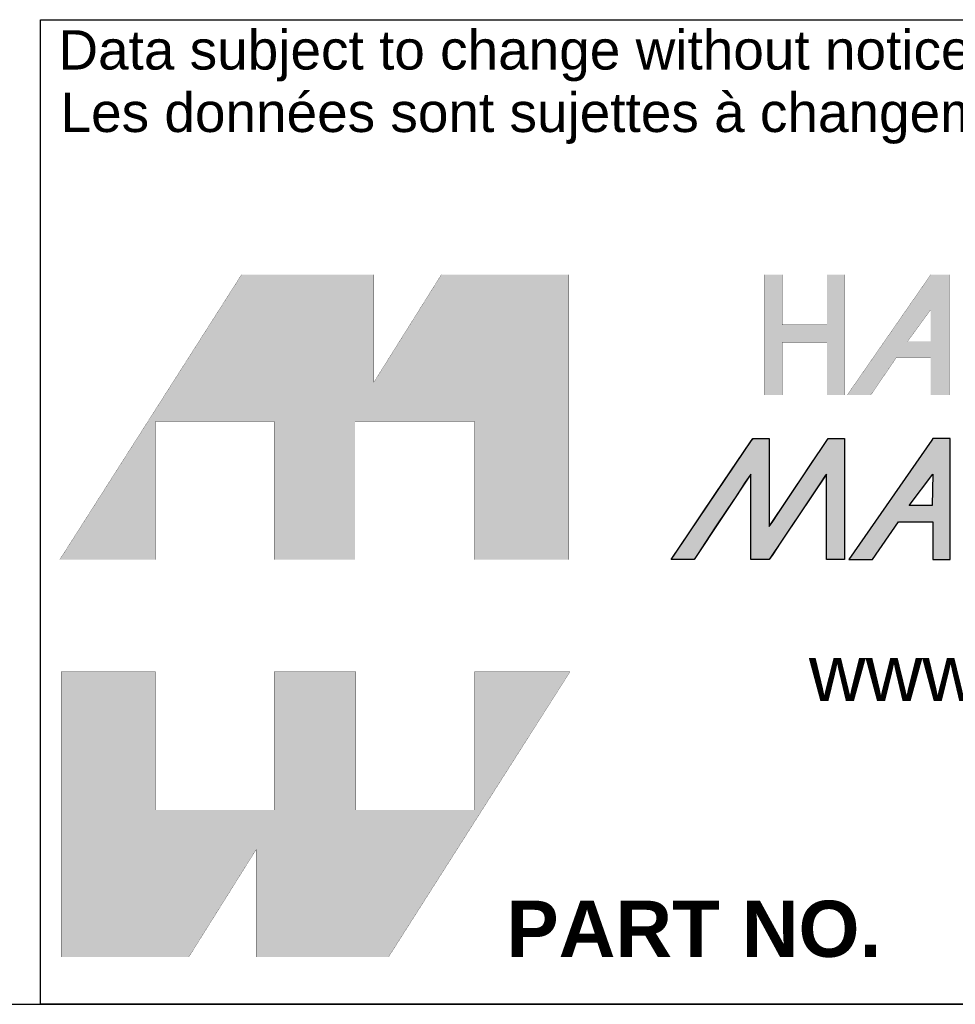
# Model space of a CAD drawing. Header units: inches. Extents: x 0 to 188, y 0 to 141.
# Tile 10 of 22: x 150 to 168, y 0 to 19. Entities that reach past the tile are written whole.
import ezdxf
from ezdxf import colors
from ezdxf.entities.mleader import LeaderData, LeaderLine
from ezdxf.math import Vec2, Vec3

# ---------------------------------------------------------------- set-up
doc = ezdxf.new("R2010")
doc.units = ezdxf.units.IN
doc.header["$MEASUREMENT"] = 0
doc.layers.add('Default', color=7, linetype='Continuous')

# ---------------------------------------------------------------- blocks, each defined once
blk = doc.blocks.new('_DOT')
at = {"color": 0}
blk.add_line((0, 0), (-1, 0), dxfattribs=at)
at = {"color": 0, "const_width": 0.333}
blk.add_lwpolyline([(-0.1665, 0, 1), (0.1665, 0, 1)], format="xyb", close=True, dxfattribs=at)
blk = doc.blocks.new('block_2')
at = {"layer": 'Default', "linetype": 'Continuous'}
blk.add_hatch(color=7, dxfattribs=at).paths.add_polyline_path([(-0.8327, 0.0667), (-0.8327, 0.0841), (-0.8327, 0.1076), (-0.8327, 0.1345), (-0.8327, 0.1621), (-0.8327, 0.1875), (-0.8327, 0.2079), (-0.8327, 0.2206), (-0.8328, 0.2234), (-0.8344, 0.2234), (-0.8377, 0.2234), (-0.8421, 0.2234), (-0.8471, 0.2234), (-0.8522, 0.2234), (-0.857, 0.2234), (-0.8609, 0.2234), (-0.8647, 0.2195), (-0.8786, 0.1989), (-0.901, 0.1657), (-0.9282, 0.1254), (-0.9562, 0.0838), (-0.9813, 0.0466), (-0.9996, 0.0194), (-1.0073, 0.008), (-1.0057, 0.0079), (-1.0009, 0.0079), (-0.9941, 0.0079), (-0.9863, 0.0079), (-0.9785, 0.0079), (-0.9719, 0.0079), (-0.9676, 0.0079), (-0.9662, 0.0083), (-0.9595, 0.0184), (-0.9459, 0.0389), (-0.9281, 0.0659), (-0.9086, 0.0953), (-0.8901, 0.1233), (-0.8753, 0.1456), (-0.8668, 0.1584), (-0.8657, 0.1579), (-0.8657, 0.1442), (-0.8657, 0.1213), (-0.8657, 0.0931), (-0.8657, 0.0637), (-0.8657, 0.037), (-0.8657, 0.0172), (-0.8657, 0.0081), (-0.8646, 0.0079), (-0.8609, 0.0079), (-0.8555, 0.0079), (-0.8492, 0.0079), (-0.8429, 0.0079), (-0.8375, 0.0079), (-0.8338, 0.0079), (-0.8326, 0.0081), (-0.8265, 0.0172), (-0.8132, 0.037), (-0.7954, 0.0637), (-0.7758, 0.0931), (-0.7569, 0.1213), (-0.7416, 0.1442), (-0.7324, 0.1579), (-0.731, 0.1584), (-0.731, 0.1456), (-0.731, 0.1233), (-0.731, 0.0953), (-0.731, 0.0659), (-0.731, 0.0389), (-0.731, 0.0184), (-0.731, 0.0083), (-0.7301, 0.0079), (-0.7266, 0.0079), (-0.7214, 0.0079), (-0.7152, 0.0079), (-0.709, 0.0079), (-0.7035, 0.0079), (-0.6998, 0.0079), (-0.6985, 0.008), (-0.6985, 0.0194), (-0.6985, 0.0466), (-0.6985, 0.0838), (-0.6985, 0.1254), (-0.6985, 0.1657), (-0.6985, 0.1989), (-0.6985, 0.2195), (-0.6987, 0.2234), (-0.701, 0.2234), (-0.7052, 0.2234), (-0.7105, 0.2234), (-0.7162, 0.2234), (-0.7215, 0.2234), (-0.7256, 0.2234), (-0.7277, 0.2234), (-0.7302, 0.2199), (-0.7408, 0.204), (-0.7574, 0.1793), (-0.7771, 0.1498), (-0.7973, 0.1196), (-0.8151, 0.093), (-0.8278, 0.0739)])
h = blk.add_hatch(color=7, dxfattribs=at)
h.paths.add_polyline_path([(-0.5436, 0.2206), (-0.6911, 0.0079), (-0.6492, 0.0079), (-0.6025, 0.0751), (-0.5417, 0.0751), (-0.5417, 0.0079), (-0.5107, 0.0079), (-0.5107, 0.2235), (-0.5417, 0.2235)])
h.paths.add_polyline_path([(-0.5836, 0.1039), (-0.5427, 0.1039), (-0.5417, 0.16)])
at = {"layer": 'Default', "color": 7, "linetype": 'Continuous'}
for p, q in [((-0.5436, 0.2206), (-0.6911, 0.0079)), ((-0.5417, 0.2235), (-0.5436, 0.2206)), ((-0.5107, 0.2235), (-0.5417, 0.2235)), ((-0.5107, 0.0079), (-0.5107, 0.2235)), ((-0.5836, 0.1039), (-0.5417, 0.16)), ((-0.5417, 0.16), (-0.5427, 0.1039)), ((-0.5427, 0.1039), (-0.5836, 0.1039)), ((-0.6492, 0.0079), (-0.6025, 0.0751)), ((-0.6025, 0.0751), (-0.5417, 0.0751)), ((-0.5417, 0.0751), (-0.5417, 0.0079)), ((-0.6911, 0.0079), (-0.6492, 0.0079)), ((-0.5417, 0.0079), (-0.5107, 0.0079))]:
    blk.add_line(p, q, dxfattribs=at)
blk.add_lwpolyline([(-0.8327, 0.0667), (-0.8278, 0.0739), (-0.8151, 0.093), (-0.7973, 0.1196), (-0.7771, 0.1498), (-0.7574, 0.1793), (-0.7408, 0.204), (-0.7302, 0.2199), (-0.7277, 0.2234), (-0.7256, 0.2234), (-0.7215, 0.2234), (-0.7162, 0.2234), (-0.7105, 0.2234), (-0.7052, 0.2234), (-0.701, 0.2234), (-0.6987, 0.2234), (-0.6985, 0.2195), (-0.6985, 0.1989), (-0.6985, 0.1657), (-0.6985, 0.1254), (-0.6985, 0.0838), (-0.6985, 0.0466), (-0.6985, 0.0194), (-0.6985, 0.008), (-0.6998, 0.0079), (-0.7035, 0.0079), (-0.709, 0.0079), (-0.7152, 0.0079), (-0.7214, 0.0079), (-0.7266, 0.0079), (-0.7301, 0.0079), (-0.731, 0.0083), (-0.731, 0.0184), (-0.731, 0.0389), (-0.731, 0.0659), (-0.731, 0.0953), (-0.731, 0.1233), (-0.731, 0.1456), (-0.731, 0.1584), (-0.7324, 0.1579), (-0.7416, 0.1442), (-0.7569, 0.1213), (-0.7758, 0.0931), (-0.7954, 0.0637), (-0.8132, 0.037), (-0.8265, 0.0172), (-0.8326, 0.0081), (-0.8338, 0.0079), (-0.8375, 0.0079), (-0.8429, 0.0079), (-0.8492, 0.0079), (-0.8555, 0.0079), (-0.8609, 0.0079), (-0.8646, 0.0079), (-0.8657, 0.0081), (-0.8657, 0.0172), (-0.8657, 0.037), (-0.8657, 0.0637), (-0.8657, 0.0931), (-0.8657, 0.1213), (-0.8657, 0.1442), (-0.8657, 0.1579), (-0.8668, 0.1584), (-0.8753, 0.1456), (-0.8901, 0.1233), (-0.9086, 0.0953), (-0.9281, 0.0659), (-0.9459, 0.0389), (-0.9595, 0.0184), (-0.9662, 0.0083), (-0.9676, 0.0079), (-0.9719, 0.0079), (-0.9785, 0.0079), (-0.9863, 0.0079), (-0.9941, 0.0079), (-1.0009, 0.0079), (-1.0057, 0.0079), (-1.0073, 0.008), (-0.9996, 0.0194), (-0.9813, 0.0466), (-0.9562, 0.0838), (-0.9282, 0.1254), (-0.901, 0.1657), (-0.8786, 0.1989), (-0.8647, 0.2195), (-0.8609, 0.2234), (-0.857, 0.2234), (-0.8522, 0.2234), (-0.8471, 0.2234), (-0.8421, 0.2234), (-0.8377, 0.2234), (-0.8344, 0.2234), (-0.8328, 0.2234), (-0.8327, 0.2206), (-0.8327, 0.2079), (-0.8327, 0.1875), (-0.8327, 0.1621), (-0.8327, 0.1345), (-0.8327, 0.1076), (-0.8327, 0.0841), (-0.8327, 0.0667)], close=True, dxfattribs=at)
for points in [[(-1.0073, 0.0079), (-1.0073, 0.0079), (-0.8621, 0.2234), (-0.8621, 0.2234)], [(-0.8621, 0.2234), (-0.855, 0.2234), (-0.8327, 0.2234), (-0.8327, 0.2234)], [(-0.8327, 0.0667), (-0.8327, 0.0667), (-0.7278, 0.2234), (-0.7278, 0.2234)], [(-0.8327, 0.2234), (-0.8327, 0.2234), (-0.8327, 0.1009), (-0.8327, 0.0667)], [(-0.7278, 0.2234), (-0.7278, 0.2234), (-0.6985, 0.2234), (-0.6985, 0.2234)], [(-0.6985, 0.2234), (-0.6985, 0.2234), (-0.6985, 0.0079), (-0.6985, 0.0079)], [(-0.8657, 0.16), (-0.8657, 0.16), (-0.9664, 0.0079), (-0.9664, 0.0079)], [(-0.8657, 0.0079), (-0.8657, 0.0079), (-0.8657, 0.16), (-0.8657, 0.16)], [(-0.731, 0.16), (-0.731, 0.16), (-0.8327, 0.0079), (-0.8327, 0.0079)], [(-0.731, 0.0079), (-0.731, 0.0079), (-0.731, 0.16), (-0.731, 0.16)], [(-0.9664, 0.0079), (-0.9664, 0.0079), (-1.0073, 0.0079), (-1.0073, 0.0079)], [(-0.8327, 0.0079), (-0.8327, 0.0079), (-0.8657, 0.0079), (-0.8657, 0.0079)], [(-0.6985, 0.0079), (-0.6985, 0.0079), (-0.731, 0.0079), (-0.731, 0.0079)]]:
    blk.add_open_spline(points, degree=3, dxfattribs=at)
blk = doc.blocks.new('Block1')
at = {"layer": 'Default', "linetype": 'Continuous'}
for points in [[(-0.0026, 0.7074), (0.1678, 0.7074), (0.1678, 0.9533), (0.3791, 0.9533), (0.3791, 0.7074), (0.5228, 0.7074), (0.5228, 0.9533), (0.7357, 0.9533), (0.7357, 0.7074), (0.9035, 0.7074), (0.9035, 1.2145), (0.6765, 1.2145), (0.5564, 1.0231), (0.5564, 1.2145), (0.3209, 1.2145)], [(1.3629, 1.2145), (1.3629, 1.1253), (1.2832, 1.1253), (1.2832, 1.2145), (1.2517, 1.2145), (1.2517, 1.0005), (1.2832, 1.0005), (1.2832, 1.0939), (1.3629, 1.0939), (1.3629, 1.0939), (1.3629, 1.0005), (1.3943, 1.0005), (1.3943, 1.2145)], [(0.9056, 0.5076), (0.7357, 0.5076), (0.7357, 0.2617), (0.5244, 0.2617), (0.5244, 0.5076), (0.3791, 0.5076), (0.3791, 0.2617), (0.1678, 0.2617), (0.1678, 0.5076), (0, 0.5076), (0, 0), (0.2271, 0), (0.3471, 0.1914), (0.3471, 0), (0.5826, 0)]]:
    blk.add_hatch(color=7, dxfattribs=at).paths.add_polyline_path(points)
h = blk.add_hatch(color=7, dxfattribs=at)
h.paths.add_polyline_path([(1.5475, 1.2145), (1.5467, 1.2133), (1.399, 1.0005), (1.441, 1.0005), (1.4866, 1.0671), (1.5475, 1.0671), (1.5475, 1.0005), (1.5805, 1.0005), (1.5805, 1.2145)])
h.paths.add_polyline_path([(1.5475, 1.096), (1.5475, 1.1521), (1.5066, 1.096)])
at = {"layer": 'Default', "color": 7, "linetype": 'Continuous', "const_width": 0.00035}
for points in [[(-0.0026, 0.7074), (0.3209, 1.2145), (0.5564, 1.2145), (0.5564, 1.0231), (0.6765, 1.2145), (0.9035, 1.2145), (0.9035, 0.7074), (0.7357, 0.7074), (0.7357, 0.9533), (0.5228, 0.9533), (0.5228, 0.7074), (0.3791, 0.7074), (0.3791, 0.9533), (0.1678, 0.9533), (0.1678, 0.7074), (-0.0026, 0.7074)], [(1.3629, 1.2145), (1.3629, 1.1253), (1.2832, 1.1253), (1.2832, 1.2145), (1.2517, 1.2145), (1.2517, 1.0005), (1.2832, 1.0005), (1.2832, 1.0939), (1.3629, 1.0939), (1.3629, 1.0939), (1.3629, 1.0005), (1.3943, 1.0005), (1.3943, 1.2145), (1.3629, 1.2145)], [(1.5475, 1.2145), (1.5467, 1.2133), (1.399, 1.0005), (1.441, 1.0005), (1.4866, 1.0671), (1.5475, 1.0671), (1.5475, 1.0005), (1.5805, 1.0005), (1.5805, 1.2145), (1.5475, 1.2145)], [(1.5475, 1.096), (1.5066, 1.096), (1.5475, 1.1521), (1.5475, 1.096)], [(0.9056, 0.5076), (0.5826, 0), (0.3471, 0), (0.3471, 0.1914), (0.2271, 0), (0, 0), (0, 0.5076), (0.1678, 0.5076), (0.1678, 0.2617), (0.3791, 0.2617), (0.3791, 0.5076), (0.5244, 0.5076), (0.5244, 0.2617), (0.7357, 0.2617), (0.7357, 0.5076), (0.9056, 0.5076)]]:
    blk.add_lwpolyline(points, close=True, dxfattribs=at)
at = {"layer": 'Default', "color": 7}
blk.add_blockref('block_2', (2.0929, 0.6996), dxfattribs=at)
blk = doc.blocks.new('Block13')
at = {"layer": 'Default', "color": 7, "linetype": 'Continuous'}
for p, q in [((0, 0), (0, 1.7525)), ((0, 1.7525), (3.5155, 1.7525)), ((3.5155, 0), (0, 0))]:
    blk.add_line(p, q, dxfattribs=at)
at = {"layer": 'Default', "color": 7}
blk.add_blockref('Block1', (0.0371, 0.0841), dxfattribs=at)
at = {"layer": 'Default', "attachment_point": 1}
for s, insert, char_height, width in [('{\\fArial|b0||i0||c0|p34;\\C7;\\H7.e-002;\\W1.;\\T1.;Data subject to change without notice. Isometric drawing not to scale.}', (0.0321, 1.7338), 0.07, 3.484116), ('{\\fArial|b0||i0||c0|p34;\\C7;\\H7.e-002;\\W1.;\\T1.;Les données sont sujettes à changement sans préavis.}', (0.0359, 1.6226), 0.07, 3.235631), ('{\\fArial|b0||i0||c0|p34;\\C7;\\H0.1;\\W1.;www.hammondmfg.com}', (1.3679, 0.6396), 0.1, 1.572281), ('{\\fArial|b1||i0||c0|p34;\\C7;\\H0.1;\\W1.;PART NO. \\P}', (0.8294, 0.1844), 0.1, 0.655523)]:
    blk.add_mtext(s, dxfattribs=dict(at, insert=insert, char_height=char_height, width=width))
blk = doc.blocks.new('Block11')
at = {"layer": 'Default', "color": 7}
blk.add_blockref('Block13', (0, 0), dxfattribs=at)
blk = doc.blocks.new('Block10')
at = {"layer": 'Default', "color": 7}
blk.add_blockref('Block11', (0, 0), dxfattribs=at)
blk = doc.blocks.new('Block222')
at = {"layer": 'Default', "color": 7, "linetype": 'Continuous'}
blk.add_line((121.713, -88.163), (174.446, -88.163), dxfattribs=at)
at = {"layer": 'Default', "color": 7, "xscale": 15, "yscale": 15, "zscale": 15}
blk.add_blockref('Block10', (121.713, -88.163), dxfattribs=at)
at = {"layer": 'Default', "color": 7, "linetype": 'Continuous'}
ml = blk.add_multileader_mtext('Standard', dxfattribs=at)
ml.set_content('{\\pxsm0.9;\\fArial|b1||i0||c0|p34;\\W1.;SDC246U36BK\\P}', color=7)
ml.set_leader_properties()
ml.set_arrow_properties(name='DOT')
ml.build(insert=Vec2(0, 0))
ml.multileader.update_dxf_attribs({"leader_type": 0, "dogleg_length": 0, "arrow_head_size": 2.25})
ctx = ml.context
ctx.base_point, ctx.char_height, ctx.arrow_head_size, ctx.landing_gap_size = Vec3(152.319, -85.833), 2.25, 2.25, 0.787
ctx.text_align_type = 1
notes = []
notes.append((ctx, [(0, (0, 0, 0), (0, 0), (1, 0), 1, [])]))
ctx.mtext.insert, ctx.mtext.alignment = Vec3(163.433, -84.687), 2
for ctx, leaders in notes:
    for number, flags, end, landing, length, lines in leaders:
        leader = LeaderData()
        leader.index, (leader.has_last_leader_line, leader.has_dogleg_vector, leader.attachment_direction) = number, flags
        leader.last_leader_point, leader.dogleg_vector, leader.dogleg_length = Vec3(end), Vec3(landing), length
        for number, points, colour, breaks in lines:
            line = LeaderLine()
            line.index, line.vertices, line.color, line.breaks = number, Vec3.list(points), colors.encode_raw_color(colour), breaks
            leader.lines.append(line)
        ctx.leaders.append(leader)

msp = doc.modelspace()

# ---------------------------------------------------------------- linework, layer by layer
at = {"layer": 'Default', "color": 7, "linetype": 'Continuous'}
msp.add_line((0.095, 0.102), (187.895, 0.102), dxfattribs=at)

# ---------------------------------------------------------------- block references
at = {"layer": 'Default', "color": 7, "xscale": 0.72, "yscale": 0.72, "zscale": 0.72}
msp.add_blockref('Block222', (62.286, 63.58), dxfattribs=at)

doc.saveas('drawing.dxf')
